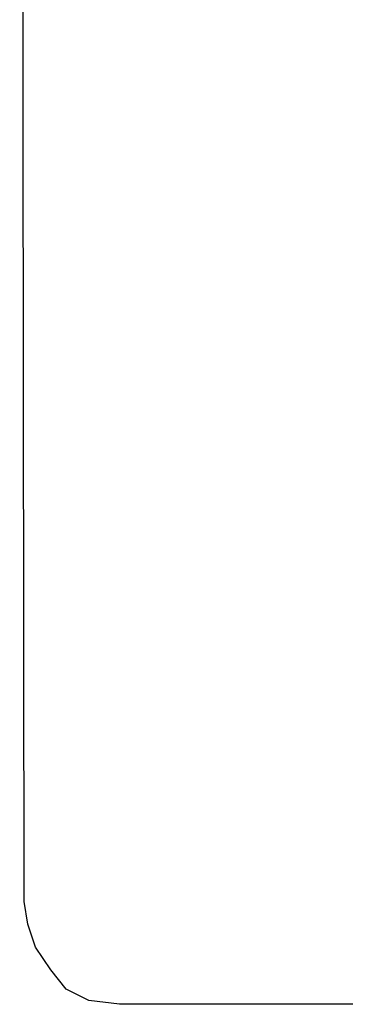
# Model space of a CAD drawing. Header units: millimetres. Extents: x 5 to 192, y 9 to 98.
# Tile 39 of 52: x 129.46 to 133.19, y 31.28 to 42.56. Entities that reach past the tile are written whole.
import ezdxf

# ---------------------------------------------------------------- set-up
doc = ezdxf.new("R2010")
doc.units = ezdxf.units.MM
doc.header["$MEASUREMENT"] = 0
doc.layers.add('Vrstva 1', color=7, linetype='Continuous')

msp = doc.modelspace()

# ---------------------------------------------------------------- linework, layer by layer
at = {"layer": 'Vrstva 1', "color": 250, "lineweight": 25}
msp.add_open_spline([(133.871, 31.283), (133.871, 31.283), (130.601, 31.283), (130.601, 31.283), (130.601, 31.283), (130.601, 31.283), (130.252, 31.327), (130.252, 31.327), (130.252, 31.327), (130.252, 31.327), (129.99, 31.458), (129.99, 31.458), (129.99, 31.458), (129.99, 31.458), (129.816, 31.676), (129.816, 31.676), (129.816, 31.676), (129.816, 31.676), (129.642, 31.937), (129.642, 31.937), (129.642, 31.937), (129.642, 31.937), (129.554, 32.199), (129.554, 32.199), (129.554, 32.199), (129.554, 32.199), (129.511, 32.46), (129.511, 32.46), (129.511, 32.46), (129.511, 32.46), (129.459, 74.388), (129.459, 74.388), (129.459, 74.388), (129.459, 74.388), (129.504, 74.787), (129.504, 74.787), (129.504, 74.787), (129.504, 74.787), (129.637, 75.052), (129.637, 75.052), (129.637, 75.052), (129.637, 75.052), (129.858, 75.23), (129.858, 75.23), (129.858, 75.23), (129.858, 75.23), (130.124, 75.362), (130.124, 75.362), (130.124, 75.362), (130.124, 75.362), (130.434, 75.451), (130.434, 75.451), (130.434, 75.451), (130.434, 75.451), (133.889, 75.451), (133.889, 75.451)], degree=3, knots=[0, 0, 0, 0, 0.071429, 0.071429, 0.071429, 0.071429, 0.142857, 0.142857, 0.142857, 0.142857, 0.214286, 0.214286, 0.214286, 0.214286, 0.285714, 0.285714, 0.285714, 0.285714, 0.357143, 0.357143, 0.357143, 0.357143, 0.428571, 0.428571, 0.428571, 0.428571, 0.5, 0.5, 0.5, 0.5, 0.571429, 0.571429, 0.571429, 0.571429, 0.642857, 0.642857, 0.642857, 0.642857, 0.714286, 0.714286, 0.714286, 0.714286, 0.785714, 0.785714, 0.785714, 0.785714, 0.857143, 0.857143, 0.857143, 0.857143, 0.928571, 0.928571, 0.928571, 0.928571, 1, 1, 1, 1], dxfattribs=at)

doc.saveas('drawing.dxf')
